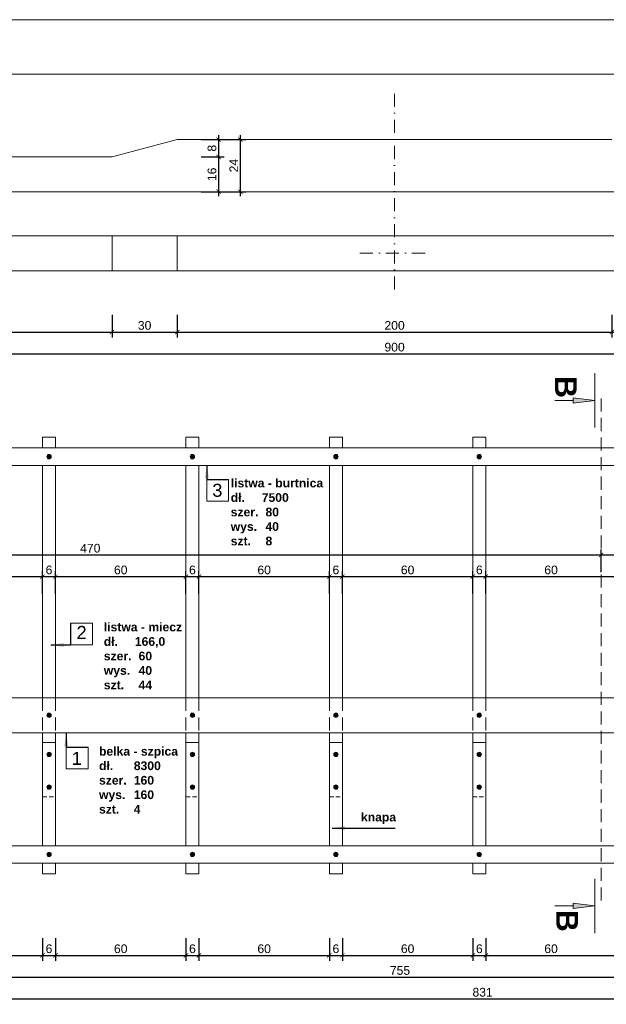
# Model space of a CAD drawing. Header units: millimetres. Extents: x -80660 to 263001, y 590205 to 619905.
# Tile 44 of 64: x 121070 to 123769, y 615374 to 619905. Entities that reach past the tile are written whole.
import ezdxf

# ---------------------------------------------------------------- set-up
doc = ezdxf.new("R2010")
doc.units = ezdxf.units.MM
doc.linetypes.add('DASHDOTX2', pattern=[2, 1, -0.5, 0, -0.5])
doc.linetypes.add('DASHEDX2', pattern=[1.5, 1, -0.5])
for name, color, linetype, lineweight in [('l.c.9', 3, 'Continuous', 9), ('l.k.k. 5', 4, 'DASHEDX2', 5), ('l.kr.kp.9', 5, 'DASHDOTX2', 9)]:
    doc.layers.add(name, color=color, linetype=linetype, lineweight=lineweight)
doc.styles.add('styl1', font='arial.ttf')
doc.dimstyles.new('stefan', dxfattribs={"dimtxt": 80, "dimasz": 60, "dimexe": 35, "dimexo": 0, "dimgap": 10, "dimtad": 1, "dimdec": 1, "dimlfac": 0.1, "dimtxsty": 'styl1', "dimblk": 'ARCHTICK', "dimcen": 2.5, "dimdle": 25, "dimadec": 0, "dimazin": 0, "dimtfac": 1, "dimtdec": 1, "dimtmove": 0, "dimatfit": 3, "dimfxl": 1, "dimarcsym": 0})
doc.dimstyles.new('stefan - 1', dxfattribs={"dimtxt": 40, "dimasz": 20, "dimexe": 25, "dimexo": 20, "dimgap": 10, "dimtad": 1, "dimdec": 1, "dimlfac": 0.1, "dimtxsty": 'styl1', "dimblk": 'ARCHTICK', "dimcen": 2.5, "dimdle": 20, "dimadec": 0, "dimazin": 0, "dimtfac": 1, "dimtdec": 1, "dimtmove": 0, "dimatfit": 3, "dimfxl": 1, "dimarcsym": 0})

# ---------------------------------------------------------------- blocks, each defined once
blk = doc.blocks.new('_ArchTick')
at = {"color": 0, "const_width": 0.15}
blk.add_lwpolyline([(-0.5, -0.5), (0.5, 0.5)], dxfattribs=at)
blk = doc.blocks.new('*D528')
at = {"layer": 'Defpoints', "color": 0}
for p in [(118294.8, 618467.3), (127294.8, 618467.3), (127294.8, 618367.3)]:
    blk.add_point(p, dxfattribs=at)
at = {"layer": 'l.c.9', "color": 0, "lineweight": -2}
for p, q in [((118294.8, 618447.3), (118294.8, 618342.3)), ((127294.8, 618447.3), (127294.8, 618342.3)), ((118274.8, 618367.3), (127314.8, 618367.3))]:
    blk.add_line(p, q, dxfattribs=at)
at = {"layer": 'l.c.9', "color": 0, "lineweight": -2, "xscale": 20, "yscale": 20, "zscale": 20, "rotation": 180}
blk.add_blockref('_ArchTick', (118294.8, 618367.3), dxfattribs=at)
at = {"layer": 'l.c.9', "color": 0, "lineweight": -2, "xscale": 20, "yscale": 20, "zscale": 20}
blk.add_blockref('_ArchTick', (127294.8, 618367.3), dxfattribs=at)
at = {"layer": 'l.c.9', "color": 0, "insert": (122794.8, 618397.7), "char_height": 40, "attachment_point": 5, "style": 'styl1'}
blk.add_mtext('900', dxfattribs=at)
blk = doc.blocks.new('*D526')
at = {"layer": 'Defpoints', "color": 0}
for p in [(127354.8, 617442.2), (123744.8, 617342.2), (127354.8, 617342.2)]:
    blk.add_point(p, dxfattribs=at)
at = {"layer": 'l.c.9', "color": 0, "lineweight": -2}
for p, q in [((123744.8, 617362.2), (123744.8, 617467.2)), ((127354.8, 617362.2), (127354.8, 617467.2)), ((123724.8, 617442.2), (127374.8, 617442.2))]:
    blk.add_line(p, q, dxfattribs=at)
at = {"layer": 'l.c.9', "color": 0, "lineweight": -2, "xscale": 20, "yscale": 20, "zscale": 20, "rotation": 180}
blk.add_blockref('_ArchTick', (123744.8, 617442.2), dxfattribs=at)
at = {"layer": 'l.c.9', "color": 0, "lineweight": -2, "xscale": 20, "yscale": 20, "zscale": 20}
blk.add_blockref('_ArchTick', (127354.8, 617442.2), dxfattribs=at)
at = {"layer": 'l.c.9', "color": 0, "insert": (125549.8, 617472.6), "char_height": 40, "attachment_point": 5, "style": 'styl1'}
blk.add_mtext('361', dxfattribs=at)
blk = doc.blocks.new('*D524')
at = {"layer": 'Defpoints', "color": 0}
for p in [(119044.8, 615599.4), (126594.8, 615599.4), (126594.8, 615499.4)]:
    blk.add_point(p, dxfattribs=at)
at = {"layer": 'l.c.9', "color": 0, "lineweight": -2}
for p, q in [((119044.8, 615579.4), (119044.8, 615474.4)), ((126594.8, 615579.4), (126594.8, 615474.4)), ((119024.8, 615499.4), (126614.8, 615499.4))]:
    blk.add_line(p, q, dxfattribs=at)
at = {"layer": 'l.c.9', "color": 0, "lineweight": -2, "xscale": 20, "yscale": 20, "zscale": 20, "rotation": 180}
blk.add_blockref('_ArchTick', (119044.8, 615499.4), dxfattribs=at)
at = {"layer": 'l.c.9', "color": 0, "lineweight": -2, "xscale": 20, "yscale": 20, "zscale": 20}
blk.add_blockref('_ArchTick', (126594.8, 615499.4), dxfattribs=at)
at = {"layer": 'l.c.9', "color": 0, "insert": (122819.8, 615529.8), "char_height": 40, "attachment_point": 5, "style": 'styl1'}
blk.add_mtext('755', dxfattribs=at)
blk = doc.blocks.new('*D523')
at = {"layer": 'Defpoints', "color": 0}
for p in [(119044.8, 615499.4), (127354.8, 615499.4), (127354.8, 615399.4)]:
    blk.add_point(p, dxfattribs=at)
at = {"layer": 'l.c.9', "color": 0, "lineweight": -2}
for p, q in [((119044.8, 615479.4), (119044.8, 615374.4)), ((127354.8, 615479.4), (127354.8, 615374.4)), ((119024.8, 615399.4), (127374.8, 615399.4))]:
    blk.add_line(p, q, dxfattribs=at)
at = {"layer": 'l.c.9', "color": 0, "lineweight": -2, "xscale": 20, "yscale": 20, "zscale": 20, "rotation": 180}
blk.add_blockref('_ArchTick', (119044.8, 615399.4), dxfattribs=at)
at = {"layer": 'l.c.9', "color": 0, "lineweight": -2, "xscale": 20, "yscale": 20, "zscale": 20}
blk.add_blockref('_ArchTick', (127354.8, 615399.4), dxfattribs=at)
at = {"layer": 'l.c.9', "color": 0, "insert": (123199.8, 615429.8), "char_height": 40, "attachment_point": 5, "style": 'styl1'}
blk.add_mtext('831', dxfattribs=at)
blk = doc.blocks.new('*D574')
at = {"layer": 'Defpoints', "color": 0}
for p in [(121834.8, 617342.2), (121234.8, 617242.2), (121834.8, 617242.2)]:
    blk.add_point(p, dxfattribs=at)
at = {"layer": 'l.c.9', "color": 0, "lineweight": -2}
for p, q in [((121234.8, 617262.2), (121234.8, 617367.2)), ((121834.8, 617262.2), (121834.8, 617367.2)), ((121214.8, 617342.2), (121854.8, 617342.2))]:
    blk.add_line(p, q, dxfattribs=at)
at = {"layer": 'l.c.9', "color": 0, "lineweight": -2, "xscale": 20, "yscale": 20, "zscale": 20, "rotation": 180}
blk.add_blockref('_ArchTick', (121234.8, 617342.2), dxfattribs=at)
at = {"layer": 'l.c.9', "color": 0, "lineweight": -2, "xscale": 20, "yscale": 20, "zscale": 20}
blk.add_blockref('_ArchTick', (121834.8, 617342.2), dxfattribs=at)
at = {"layer": 'l.c.9', "color": 0, "insert": (121534.8, 617372.6), "char_height": 40, "attachment_point": 5, "style": 'styl1'}
blk.add_mtext('60', dxfattribs=at)
blk = doc.blocks.new('*D567')
at = {"layer": 'Defpoints', "color": 0}
for p in [(121234.8, 615699.4), (121834.8, 615699.4), (121834.8, 615599.4)]:
    blk.add_point(p, dxfattribs=at)
at = {"layer": 'l.c.9', "color": 0, "lineweight": -2}
for p, q in [((121234.8, 615679.4), (121234.8, 615574.4)), ((121834.8, 615679.4), (121834.8, 615574.4)), ((121214.8, 615599.4), (121854.8, 615599.4))]:
    blk.add_line(p, q, dxfattribs=at)
at = {"layer": 'l.c.9', "color": 0, "lineweight": -2, "xscale": 20, "yscale": 20, "zscale": 20, "rotation": 180}
blk.add_blockref('_ArchTick', (121234.8, 615599.4), dxfattribs=at)
at = {"layer": 'l.c.9', "color": 0, "lineweight": -2, "xscale": 20, "yscale": 20, "zscale": 20}
blk.add_blockref('_ArchTick', (121834.8, 615599.4), dxfattribs=at)
at = {"layer": 'l.c.9', "color": 0, "insert": (121534.8, 615629.8), "char_height": 40, "attachment_point": 5, "style": 'styl1'}
blk.add_mtext('60', dxfattribs=at)
blk = doc.blocks.new('*D533')
at = {"layer": 'Defpoints', "color": 0}
for p in [(118294.8, 618567.3), (121494.8, 618567.3), (121494.8, 618467.3)]:
    blk.add_point(p, dxfattribs=at)
at = {"layer": 'l.c.9', "color": 0, "lineweight": -2}
for p, q in [((118294.8, 618547.3), (118294.8, 618442.3)), ((121494.8, 618547.3), (121494.8, 618442.3)), ((118274.8, 618467.3), (121514.8, 618467.3))]:
    blk.add_line(p, q, dxfattribs=at)
at = {"layer": 'l.c.9', "color": 0, "lineweight": -2, "xscale": 20, "yscale": 20, "zscale": 20, "rotation": 180}
blk.add_blockref('_ArchTick', (118294.8, 618467.3), dxfattribs=at)
at = {"layer": 'l.c.9', "color": 0, "lineweight": -2, "xscale": 20, "yscale": 20, "zscale": 20}
blk.add_blockref('_ArchTick', (121494.8, 618467.3), dxfattribs=at)
at = {"layer": 'l.c.9', "color": 0, "insert": (119894.8, 618497.7), "char_height": 40, "attachment_point": 5, "style": 'styl1'}
blk.add_mtext('320', dxfattribs=at)
blk = doc.blocks.new('*D531')
at = {"layer": 'Defpoints', "color": 0}
for p in [(123744.8, 617442.2), (119044.8, 617342.2), (123744.8, 617342.2)]:
    blk.add_point(p, dxfattribs=at)
at = {"layer": 'l.c.9', "color": 0, "lineweight": -2}
for p, q in [((119044.8, 617362.2), (119044.8, 617467.2)), ((123744.8, 617362.2), (123744.8, 617467.2)), ((119024.8, 617442.2), (123764.8, 617442.2))]:
    blk.add_line(p, q, dxfattribs=at)
at = {"layer": 'l.c.9', "color": 0, "lineweight": -2, "xscale": 20, "yscale": 20, "zscale": 20, "rotation": 180}
blk.add_blockref('_ArchTick', (119044.8, 617442.2), dxfattribs=at)
at = {"layer": 'l.c.9', "color": 0, "lineweight": -2, "xscale": 20, "yscale": 20, "zscale": 20}
blk.add_blockref('_ArchTick', (123744.8, 617442.2), dxfattribs=at)
at = {"layer": 'l.c.9', "color": 0, "insert": (121394.8, 617472.6), "char_height": 40, "attachment_point": 5, "style": 'styl1'}
blk.add_mtext('470', dxfattribs=at)
blk = doc.blocks.new('*D575')
at = {"layer": 'Defpoints', "color": 0}
for p in [(121234.8, 617342.2), (121174.8, 617242.2), (121234.8, 617242.2)]:
    blk.add_point(p, dxfattribs=at)
at = {"layer": 'l.c.9', "color": 0, "lineweight": -2}
for p, q in [((121174.8, 617262.2), (121174.8, 617367.2)), ((121234.8, 617262.2), (121234.8, 617367.2)), ((121154.8, 617342.2), (121254.8, 617342.2))]:
    blk.add_line(p, q, dxfattribs=at)
at = {"layer": 'l.c.9', "color": 0, "lineweight": -2, "xscale": 20, "yscale": 20, "zscale": 20, "rotation": 180}
blk.add_blockref('_ArchTick', (121174.8, 617342.2), dxfattribs=at)
at = {"layer": 'l.c.9', "color": 0, "lineweight": -2, "xscale": 20, "yscale": 20, "zscale": 20}
blk.add_blockref('_ArchTick', (121234.8, 617342.2), dxfattribs=at)
at = {"layer": 'l.c.9', "color": 0, "insert": (121204.8, 617372.6), "char_height": 40, "attachment_point": 5, "style": 'styl1'}
blk.add_mtext('6', dxfattribs=at)
blk = doc.blocks.new('*D568')
at = {"layer": 'Defpoints', "color": 0}
for p in [(121174.8, 615699.4), (121234.8, 615699.4), (121234.8, 615599.4)]:
    blk.add_point(p, dxfattribs=at)
at = {"layer": 'l.c.9', "color": 0, "lineweight": -2}
for p, q in [((121174.8, 615679.4), (121174.8, 615574.4)), ((121234.8, 615679.4), (121234.8, 615574.4)), ((121154.8, 615599.4), (121254.8, 615599.4))]:
    blk.add_line(p, q, dxfattribs=at)
at = {"layer": 'l.c.9', "color": 0, "lineweight": -2, "xscale": 20, "yscale": 20, "zscale": 20, "rotation": 180}
blk.add_blockref('_ArchTick', (121174.8, 615599.4), dxfattribs=at)
at = {"layer": 'l.c.9', "color": 0, "lineweight": -2, "xscale": 20, "yscale": 20, "zscale": 20}
blk.add_blockref('_ArchTick', (121234.8, 615599.4), dxfattribs=at)
at = {"layer": 'l.c.9', "color": 0, "insert": (121204.8, 615629.8), "char_height": 40, "attachment_point": 5, "style": 'styl1'}
blk.add_mtext('6', dxfattribs=at)
blk = doc.blocks.new('*D532')
at = {"layer": 'Defpoints', "color": 0}
for p in [(121174.8, 617342.2), (120574.8, 617242.2), (121174.8, 617242.2)]:
    blk.add_point(p, dxfattribs=at)
at = {"layer": 'l.c.9', "color": 0, "lineweight": -2}
for p, q in [((120574.8, 617262.2), (120574.8, 617367.2)), ((121174.8, 617262.2), (121174.8, 617367.2)), ((120554.8, 617342.2), (121194.8, 617342.2))]:
    blk.add_line(p, q, dxfattribs=at)
at = {"layer": 'l.c.9', "color": 0, "lineweight": -2, "xscale": 20, "yscale": 20, "zscale": 20, "rotation": 180}
blk.add_blockref('_ArchTick', (120574.8, 617342.2), dxfattribs=at)
at = {"layer": 'l.c.9', "color": 0, "lineweight": -2, "xscale": 20, "yscale": 20, "zscale": 20}
blk.add_blockref('_ArchTick', (121174.8, 617342.2), dxfattribs=at)
at = {"layer": 'l.c.9', "color": 0, "insert": (120874.8, 617372.6), "char_height": 40, "attachment_point": 5, "style": 'styl1'}
blk.add_mtext('60', dxfattribs=at)
blk = doc.blocks.new('*D530')
at = {"layer": 'Defpoints', "color": 0}
for p in [(120574.8, 615699.4), (121174.8, 615699.4), (121174.8, 615599.4)]:
    blk.add_point(p, dxfattribs=at)
at = {"layer": 'l.c.9', "color": 0, "lineweight": -2}
for p, q in [((120574.8, 615679.4), (120574.8, 615574.4)), ((121174.8, 615679.4), (121174.8, 615574.4)), ((120554.8, 615599.4), (121194.8, 615599.4))]:
    blk.add_line(p, q, dxfattribs=at)
at = {"layer": 'l.c.9', "color": 0, "lineweight": -2, "xscale": 20, "yscale": 20, "zscale": 20, "rotation": 180}
blk.add_blockref('_ArchTick', (120574.8, 615599.4), dxfattribs=at)
at = {"layer": 'l.c.9', "color": 0, "lineweight": -2, "xscale": 20, "yscale": 20, "zscale": 20}
blk.add_blockref('_ArchTick', (121174.8, 615599.4), dxfattribs=at)
at = {"layer": 'l.c.9', "color": 0, "insert": (120874.8, 615629.8), "char_height": 40, "attachment_point": 5, "style": 'styl1'}
blk.add_mtext('60', dxfattribs=at)
blk = doc.blocks.new('*D596')
at = {"layer": 'Defpoints', "color": 0}
for p in [(123154.8, 617342.2), (122554.8, 617244.7), (123154.8, 617244.7)]:
    blk.add_point(p, dxfattribs=at)
at = {"layer": 'l.c.9', "color": 0, "lineweight": -2}
for p, q in [((122554.8, 617264.7), (122554.8, 617367.2)), ((123154.8, 617264.7), (123154.8, 617367.2)), ((122534.8, 617342.2), (123174.8, 617342.2))]:
    blk.add_line(p, q, dxfattribs=at)
at = {"layer": 'l.c.9', "color": 0, "lineweight": -2, "xscale": 20, "yscale": 20, "zscale": 20, "rotation": 180}
blk.add_blockref('_ArchTick', (122554.8, 617342.2), dxfattribs=at)
at = {"layer": 'l.c.9', "color": 0, "lineweight": -2, "xscale": 20, "yscale": 20, "zscale": 20}
blk.add_blockref('_ArchTick', (123154.8, 617342.2), dxfattribs=at)
at = {"layer": 'l.c.9', "color": 0, "insert": (122854.8, 617372.6), "char_height": 40, "attachment_point": 5, "style": 'styl1'}
blk.add_mtext('60', dxfattribs=at)
blk = doc.blocks.new('*D595')
at = {"layer": 'Defpoints', "color": 0}
for p in [(123814.8, 617342.2), (123214.8, 617244.7), (123814.8, 617244.7)]:
    blk.add_point(p, dxfattribs=at)
at = {"layer": 'l.c.9', "color": 0, "lineweight": -2}
for p, q in [((123214.8, 617264.7), (123214.8, 617367.2)), ((123814.8, 617264.7), (123814.8, 617367.2)), ((123194.8, 617342.2), (123834.8, 617342.2))]:
    blk.add_line(p, q, dxfattribs=at)
at = {"layer": 'l.c.9', "color": 0, "lineweight": -2, "xscale": 20, "yscale": 20, "zscale": 20, "rotation": 180}
blk.add_blockref('_ArchTick', (123214.8, 617342.2), dxfattribs=at)
at = {"layer": 'l.c.9', "color": 0, "lineweight": -2, "xscale": 20, "yscale": 20, "zscale": 20}
blk.add_blockref('_ArchTick', (123814.8, 617342.2), dxfattribs=at)
at = {"layer": 'l.c.9', "color": 0, "insert": (123514.8, 617372.6), "char_height": 40, "attachment_point": 5, "style": 'styl1'}
blk.add_mtext('60', dxfattribs=at)
blk = doc.blocks.new('*D581')
at = {"layer": 'Defpoints', "color": 0}
for p in [(121494.8, 618567.3), (121794.8, 618567.3), (121794.8, 618467.3)]:
    blk.add_point(p, dxfattribs=at)
at = {"layer": 'l.c.9', "color": 0, "lineweight": -2}
for p, q in [((121494.8, 618547.3), (121494.8, 618442.3)), ((121794.8, 618547.3), (121794.8, 618442.3)), ((121474.8, 618467.3), (121814.8, 618467.3))]:
    blk.add_line(p, q, dxfattribs=at)
at = {"layer": 'l.c.9', "color": 0, "lineweight": -2, "xscale": 20, "yscale": 20, "zscale": 20, "rotation": 180}
blk.add_blockref('_ArchTick', (121494.8, 618467.3), dxfattribs=at)
at = {"layer": 'l.c.9', "color": 0, "lineweight": -2, "xscale": 20, "yscale": 20, "zscale": 20}
blk.add_blockref('_ArchTick', (121794.8, 618467.3), dxfattribs=at)
at = {"layer": 'l.c.9', "color": 0, "insert": (121644.8, 618497.7), "char_height": 40, "attachment_point": 5, "style": 'styl1'}
blk.add_mtext('30', dxfattribs=at)
blk = doc.blocks.new('*D580')
at = {"layer": 'Defpoints', "color": 0}
for p in [(121794.8, 618567.3), (123794.8, 618567.3), (123794.8, 618467.3)]:
    blk.add_point(p, dxfattribs=at)
at = {"layer": 'l.c.9', "color": 0, "lineweight": -2}
for p, q in [((121794.8, 618547.3), (121794.8, 618442.3)), ((123794.8, 618547.3), (123794.8, 618442.3)), ((121774.8, 618467.3), (123814.8, 618467.3))]:
    blk.add_line(p, q, dxfattribs=at)
at = {"layer": 'l.c.9', "color": 0, "lineweight": -2, "xscale": 20, "yscale": 20, "zscale": 20, "rotation": 180}
blk.add_blockref('_ArchTick', (121794.8, 618467.3), dxfattribs=at)
at = {"layer": 'l.c.9', "color": 0, "lineweight": -2, "xscale": 20, "yscale": 20, "zscale": 20}
blk.add_blockref('_ArchTick', (123794.8, 618467.3), dxfattribs=at)
at = {"layer": 'l.c.9', "color": 0, "insert": (122794.8, 618497.7), "char_height": 40, "attachment_point": 5, "style": 'styl1'}
blk.add_mtext('200', dxfattribs=at)
blk = doc.blocks.new('*D578')
at = {"layer": 'Defpoints', "color": 0}
for p in [(121885.1, 619353.1), (121885.1, 619273.1), (121985.1, 619273.1)]:
    blk.add_point(p, dxfattribs=at)
at = {"layer": 'l.c.9', "color": 0, "lineweight": -2}
for p, q in [((121985.1, 619373.1), (121985.1, 619253.1)), ((121905.1, 619353.1), (122010.1, 619353.1)), ((121905.1, 619273.1), (122010.1, 619273.1))]:
    blk.add_line(p, q, dxfattribs=at)
at = {"layer": 'l.c.9', "color": 0, "lineweight": -2, "xscale": 20, "yscale": 20, "zscale": 20}
for p, rotation in [((121985.1, 619353.1), 90), ((121985.1, 619273.1), 270)]:
    blk.add_blockref('_ArchTick', p, dxfattribs=dict(at, rotation=rotation))
at = {"layer": 'l.c.9', "color": 0, "insert": (121954.7, 619313.1), "char_height": 40, "attachment_point": 5, "rotation": 90, "style": 'styl1'}
blk.add_mtext('8', dxfattribs=at)
blk = doc.blocks.new('*D577')
at = {"layer": 'Defpoints', "color": 0}
for p in [(121885.1, 619273.1), (121885.1, 619113.1), (121985.1, 619113.1)]:
    blk.add_point(p, dxfattribs=at)
at = {"layer": 'l.c.9', "color": 0, "lineweight": -2}
for p, q in [((121905.1, 619273.1), (122010.1, 619273.1)), ((121985.1, 619293.1), (121985.1, 619093.1)), ((121905.1, 619113.1), (122010.1, 619113.1))]:
    blk.add_line(p, q, dxfattribs=at)
at = {"layer": 'l.c.9', "color": 0, "lineweight": -2, "xscale": 20, "yscale": 20, "zscale": 20}
for p, rotation in [((121985.1, 619273.1), 90), ((121985.1, 619113.1), 270)]:
    blk.add_blockref('_ArchTick', p, dxfattribs=dict(at, rotation=rotation))
at = {"layer": 'l.c.9', "color": 0, "insert": (121954.7, 619193.1), "char_height": 40, "attachment_point": 5, "rotation": 90, "style": 'styl1'}
blk.add_mtext('16', dxfattribs=at)
blk = doc.blocks.new('*D576')
at = {"layer": 'Defpoints', "color": 0}
for p in [(121985.1, 619353.1), (121985.1, 619113.1), (122085.1, 619113.1)]:
    blk.add_point(p, dxfattribs=at)
at = {"layer": 'l.c.9', "color": 0, "lineweight": -2}
for p, q in [((122085.1, 619373.1), (122085.1, 619093.1)), ((122005.1, 619353.1), (122110.1, 619353.1)), ((122005.1, 619113.1), (122110.1, 619113.1))]:
    blk.add_line(p, q, dxfattribs=at)
at = {"layer": 'l.c.9', "color": 0, "lineweight": -2, "xscale": 20, "yscale": 20, "zscale": 20}
for p, rotation in [((122085.1, 619353.1), 90), ((122085.1, 619113.1), 270)]:
    blk.add_blockref('_ArchTick', p, dxfattribs=dict(at, rotation=rotation))
at = {"layer": 'l.c.9', "color": 0, "insert": (122055, 619233.1), "char_height": 40, "attachment_point": 5, "rotation": 90, "style": 'styl1'}
blk.add_mtext('24', dxfattribs=at)
blk = doc.blocks.new('*D573')
at = {"layer": 'Defpoints', "color": 0}
for p in [(121894.8, 617342.2), (121834.8, 617242.2), (121894.8, 617242.2)]:
    blk.add_point(p, dxfattribs=at)
at = {"layer": 'l.c.9', "color": 0, "lineweight": -2}
for p, q in [((121834.8, 617262.2), (121834.8, 617367.2)), ((121894.8, 617262.2), (121894.8, 617367.2)), ((121814.8, 617342.2), (121914.8, 617342.2))]:
    blk.add_line(p, q, dxfattribs=at)
at = {"layer": 'l.c.9', "color": 0, "lineweight": -2, "xscale": 20, "yscale": 20, "zscale": 20, "rotation": 180}
blk.add_blockref('_ArchTick', (121834.8, 617342.2), dxfattribs=at)
at = {"layer": 'l.c.9', "color": 0, "lineweight": -2, "xscale": 20, "yscale": 20, "zscale": 20}
blk.add_blockref('_ArchTick', (121894.8, 617342.2), dxfattribs=at)
at = {"layer": 'l.c.9', "color": 0, "insert": (121864.8, 617372.6), "char_height": 40, "attachment_point": 5, "style": 'styl1'}
blk.add_mtext('6', dxfattribs=at)
blk = doc.blocks.new('*D572')
at = {"layer": 'Defpoints', "color": 0}
for p in [(122494.8, 617342.2), (121894.8, 617242.2), (122494.8, 617242.2)]:
    blk.add_point(p, dxfattribs=at)
at = {"layer": 'l.c.9', "color": 0, "lineweight": -2}
for p, q in [((121894.8, 617262.2), (121894.8, 617367.2)), ((122494.8, 617262.2), (122494.8, 617367.2)), ((121874.8, 617342.2), (122514.8, 617342.2))]:
    blk.add_line(p, q, dxfattribs=at)
at = {"layer": 'l.c.9', "color": 0, "lineweight": -2, "xscale": 20, "yscale": 20, "zscale": 20, "rotation": 180}
blk.add_blockref('_ArchTick', (121894.8, 617342.2), dxfattribs=at)
at = {"layer": 'l.c.9', "color": 0, "lineweight": -2, "xscale": 20, "yscale": 20, "zscale": 20}
blk.add_blockref('_ArchTick', (122494.8, 617342.2), dxfattribs=at)
at = {"layer": 'l.c.9', "color": 0, "insert": (122194.8, 617372.6), "char_height": 40, "attachment_point": 5, "style": 'styl1'}
blk.add_mtext('60', dxfattribs=at)
blk = doc.blocks.new('*D571')
at = {"layer": 'Defpoints', "color": 0}
for p in [(122554.8, 617342.2), (122494.8, 617242.2), (122554.8, 617242.2)]:
    blk.add_point(p, dxfattribs=at)
at = {"layer": 'l.c.9', "color": 0, "lineweight": -2}
for p, q in [((122494.8, 617262.2), (122494.8, 617367.2)), ((122554.8, 617262.2), (122554.8, 617367.2)), ((122474.8, 617342.2), (122574.8, 617342.2))]:
    blk.add_line(p, q, dxfattribs=at)
at = {"layer": 'l.c.9', "color": 0, "lineweight": -2, "xscale": 20, "yscale": 20, "zscale": 20, "rotation": 180}
blk.add_blockref('_ArchTick', (122494.8, 617342.2), dxfattribs=at)
at = {"layer": 'l.c.9', "color": 0, "lineweight": -2, "xscale": 20, "yscale": 20, "zscale": 20}
blk.add_blockref('_ArchTick', (122554.8, 617342.2), dxfattribs=at)
at = {"layer": 'l.c.9', "color": 0, "insert": (122524.8, 617372.6), "char_height": 40, "attachment_point": 5, "style": 'styl1'}
blk.add_mtext('6', dxfattribs=at)
blk = doc.blocks.new('*D570')
at = {"layer": 'Defpoints', "color": 0}
for p in [(123214.8, 617342.2), (123154.8, 617242.2), (123214.8, 617242.2)]:
    blk.add_point(p, dxfattribs=at)
at = {"layer": 'l.c.9', "color": 0, "lineweight": -2}
for p, q in [((123154.8, 617262.2), (123154.8, 617367.2)), ((123214.8, 617262.2), (123214.8, 617367.2)), ((123134.8, 617342.2), (123234.8, 617342.2))]:
    blk.add_line(p, q, dxfattribs=at)
at = {"layer": 'l.c.9', "color": 0, "lineweight": -2, "xscale": 20, "yscale": 20, "zscale": 20, "rotation": 180}
blk.add_blockref('_ArchTick', (123154.8, 617342.2), dxfattribs=at)
at = {"layer": 'l.c.9', "color": 0, "lineweight": -2, "xscale": 20, "yscale": 20, "zscale": 20}
blk.add_blockref('_ArchTick', (123214.8, 617342.2), dxfattribs=at)
at = {"layer": 'l.c.9', "color": 0, "insert": (123184.8, 617372.6), "char_height": 40, "attachment_point": 5, "style": 'styl1'}
blk.add_mtext('6', dxfattribs=at)
blk = doc.blocks.new('*D566')
at = {"layer": 'Defpoints', "color": 0}
for p in [(121834.8, 615699.4), (121894.8, 615699.4), (121894.8, 615599.4)]:
    blk.add_point(p, dxfattribs=at)
at = {"layer": 'l.c.9', "color": 0, "lineweight": -2}
for p, q in [((121834.8, 615679.4), (121834.8, 615574.4)), ((121894.8, 615679.4), (121894.8, 615574.4)), ((121814.8, 615599.4), (121914.8, 615599.4))]:
    blk.add_line(p, q, dxfattribs=at)
at = {"layer": 'l.c.9', "color": 0, "lineweight": -2, "xscale": 20, "yscale": 20, "zscale": 20, "rotation": 180}
blk.add_blockref('_ArchTick', (121834.8, 615599.4), dxfattribs=at)
at = {"layer": 'l.c.9', "color": 0, "lineweight": -2, "xscale": 20, "yscale": 20, "zscale": 20}
blk.add_blockref('_ArchTick', (121894.8, 615599.4), dxfattribs=at)
at = {"layer": 'l.c.9', "color": 0, "insert": (121864.8, 615629.8), "char_height": 40, "attachment_point": 5, "style": 'styl1'}
blk.add_mtext('6', dxfattribs=at)
blk = doc.blocks.new('*D565')
at = {"layer": 'Defpoints', "color": 0}
for p in [(121894.8, 615699.4), (122494.8, 615699.4), (122494.8, 615599.4)]:
    blk.add_point(p, dxfattribs=at)
at = {"layer": 'l.c.9', "color": 0, "lineweight": -2}
for p, q in [((121894.8, 615679.4), (121894.8, 615574.4)), ((122494.8, 615679.4), (122494.8, 615574.4)), ((121874.8, 615599.4), (122514.8, 615599.4))]:
    blk.add_line(p, q, dxfattribs=at)
at = {"layer": 'l.c.9', "color": 0, "lineweight": -2, "xscale": 20, "yscale": 20, "zscale": 20, "rotation": 180}
blk.add_blockref('_ArchTick', (121894.8, 615599.4), dxfattribs=at)
at = {"layer": 'l.c.9', "color": 0, "lineweight": -2, "xscale": 20, "yscale": 20, "zscale": 20}
blk.add_blockref('_ArchTick', (122494.8, 615599.4), dxfattribs=at)
at = {"layer": 'l.c.9', "color": 0, "insert": (122194.8, 615629.8), "char_height": 40, "attachment_point": 5, "style": 'styl1'}
blk.add_mtext('60', dxfattribs=at)
blk = doc.blocks.new('*D564')
at = {"layer": 'Defpoints', "color": 0}
for p in [(122494.8, 615699.4), (122554.8, 615699.4), (122554.8, 615599.4)]:
    blk.add_point(p, dxfattribs=at)
at = {"layer": 'l.c.9', "color": 0, "lineweight": -2}
for p, q in [((122494.8, 615679.4), (122494.8, 615574.4)), ((122554.8, 615679.4), (122554.8, 615574.4)), ((122474.8, 615599.4), (122574.8, 615599.4))]:
    blk.add_line(p, q, dxfattribs=at)
at = {"layer": 'l.c.9', "color": 0, "lineweight": -2, "xscale": 20, "yscale": 20, "zscale": 20, "rotation": 180}
blk.add_blockref('_ArchTick', (122494.8, 615599.4), dxfattribs=at)
at = {"layer": 'l.c.9', "color": 0, "lineweight": -2, "xscale": 20, "yscale": 20, "zscale": 20}
blk.add_blockref('_ArchTick', (122554.8, 615599.4), dxfattribs=at)
at = {"layer": 'l.c.9', "color": 0, "insert": (122524.8, 615629.8), "char_height": 40, "attachment_point": 5, "style": 'styl1'}
blk.add_mtext('6', dxfattribs=at)
blk = doc.blocks.new('*D563')
at = {"layer": 'Defpoints', "color": 0}
for p in [(122554.8, 615699.4), (123154.8, 615699.4), (123154.8, 615599.4)]:
    blk.add_point(p, dxfattribs=at)
at = {"layer": 'l.c.9', "color": 0, "lineweight": -2}
for p, q in [((122554.8, 615679.4), (122554.8, 615574.4)), ((123154.8, 615679.4), (123154.8, 615574.4)), ((122534.8, 615599.4), (123174.8, 615599.4))]:
    blk.add_line(p, q, dxfattribs=at)
at = {"layer": 'l.c.9', "color": 0, "lineweight": -2, "xscale": 20, "yscale": 20, "zscale": 20, "rotation": 180}
blk.add_blockref('_ArchTick', (122554.8, 615599.4), dxfattribs=at)
at = {"layer": 'l.c.9', "color": 0, "lineweight": -2, "xscale": 20, "yscale": 20, "zscale": 20}
blk.add_blockref('_ArchTick', (123154.8, 615599.4), dxfattribs=at)
at = {"layer": 'l.c.9', "color": 0, "insert": (122854.8, 615629.8), "char_height": 40, "attachment_point": 5, "style": 'styl1'}
blk.add_mtext('60', dxfattribs=at)
blk = doc.blocks.new('*D562')
at = {"layer": 'Defpoints', "color": 0}
for p in [(123154.8, 615699.4), (123214.8, 615699.4), (123214.8, 615599.4)]:
    blk.add_point(p, dxfattribs=at)
at = {"layer": 'l.c.9', "color": 0, "lineweight": -2}
for p, q in [((123154.8, 615679.4), (123154.8, 615574.4)), ((123214.8, 615679.4), (123214.8, 615574.4)), ((123134.8, 615599.4), (123234.8, 615599.4))]:
    blk.add_line(p, q, dxfattribs=at)
at = {"layer": 'l.c.9', "color": 0, "lineweight": -2, "xscale": 20, "yscale": 20, "zscale": 20, "rotation": 180}
blk.add_blockref('_ArchTick', (123154.8, 615599.4), dxfattribs=at)
at = {"layer": 'l.c.9', "color": 0, "lineweight": -2, "xscale": 20, "yscale": 20, "zscale": 20}
blk.add_blockref('_ArchTick', (123214.8, 615599.4), dxfattribs=at)
at = {"layer": 'l.c.9', "color": 0, "insert": (123184.8, 615629.8), "char_height": 40, "attachment_point": 5, "style": 'styl1'}
blk.add_mtext('6', dxfattribs=at)
blk = doc.blocks.new('*D561')
at = {"layer": 'Defpoints', "color": 0}
for p in [(123214.8, 615699.4), (123814.8, 615699.4), (123814.8, 615599.4)]:
    blk.add_point(p, dxfattribs=at)
at = {"layer": 'l.c.9', "color": 0, "lineweight": -2}
for p, q in [((123214.8, 615679.4), (123214.8, 615574.4)), ((123814.8, 615679.4), (123814.8, 615574.4)), ((123194.8, 615599.4), (123834.8, 615599.4))]:
    blk.add_line(p, q, dxfattribs=at)
at = {"layer": 'l.c.9', "color": 0, "lineweight": -2, "xscale": 20, "yscale": 20, "zscale": 20, "rotation": 180}
blk.add_blockref('_ArchTick', (123214.8, 615599.4), dxfattribs=at)
at = {"layer": 'l.c.9', "color": 0, "lineweight": -2, "xscale": 20, "yscale": 20, "zscale": 20}
blk.add_blockref('_ArchTick', (123814.8, 615599.4), dxfattribs=at)
at = {"layer": 'l.c.9', "color": 0, "insert": (123514.8, 615629.8), "char_height": 40, "attachment_point": 5, "style": 'styl1'}
blk.add_mtext('60', dxfattribs=at)

msp = doc.modelspace()

# ---------------------------------------------------------------- hatches: boundary and pattern name
at = {"layer": 'l.c.9'}
for points in [[(123716.64, 618152.68), (123616.64, 618165.18), (123616.64, 618140.18)], [(121194.76, 617894.05, 1), (121214.76, 617894.05, 1)], [(121854.76, 617894.05, 1), (121874.76, 617894.05, 1)], [(122514.76, 617894.05, 1), (122534.76, 617894.05, 1)], [(123174.76, 617894.05, 1), (123194.76, 617894.05, 1)], [(121194.76, 616704.05, 1), (121214.76, 616704.05, 1)], [(121854.76, 616704.05, 1), (121874.76, 616704.05, 1)], [(122514.76, 616704.05, 1), (122534.76, 616704.05, 1)], [(123174.76, 616704.05, 1), (123194.76, 616704.05, 1)], [(121194.76, 616524.05, 1), (121214.76, 616524.05, 1)], [(121854.76, 616524.05, 1), (121874.76, 616524.05, 1)], [(122514.76, 616524.05, 1), (122534.76, 616524.05, 1)], [(123174.76, 616524.05, 1), (123194.76, 616524.05, 1)], [(121194.76, 616374.05, 1), (121214.76, 616374.05, 1)], [(121854.76, 616374.05, 1), (121874.76, 616374.05, 1)], [(122514.76, 616374.05, 1), (122534.76, 616374.05, 1)], [(123174.76, 616374.05, 1), (123194.76, 616374.05, 1)], [(121194.76, 616064.05, 1), (121214.76, 616064.05, 1)], [(121854.76, 616064.05, 1), (121874.76, 616064.05, 1)], [(122514.76, 616064.05, 1), (122534.76, 616064.05, 1)], [(123174.76, 616064.05, 1), (123194.76, 616064.05, 1)], [(123716.64, 615827.26), (123616.64, 615839.76), (123616.64, 615814.76)]]:
    msp.add_hatch(color=0, dxfattribs=at).paths.add_polyline_path(points)

# ---------------------------------------------------------------- linework, layer by layer
at = {"layer": 'l.c.9', "color": 0}
for p, q in [((117151.61, 619904.52), (127651.61, 619904.52)), ((117901.61, 619654.52), (127526.61, 619654.52)), ((121494.76, 619273.11), (121794.76, 619353.11)), ((121794.76, 619353.11), (123794.76, 619353.11)), ((118294.76, 619273.11), (121494.76, 619273.11)), ((118294.76, 619113.11), (127294.76, 619113.11)), ((118294.76, 618909.81), (127294.76, 618909.81)), ((121494.76, 618909.81), (121494.76, 618749.81)), ((121794.76, 618909.81), (121794.76, 618749.81)), ((118294.76, 618749.81), (127294.76, 618749.81)), ((123716.64, 618277.68), (123716.64, 618027.68)), ((123531.46, 618152.68), (123616.64, 618152.68)), ((123616.64, 618165.18), (123616.64, 618140.18)), ((123716.64, 618152.68), (123616.64, 618165.18)), ((123716.64, 618152.68), (123616.64, 618140.18)), ((121174.76, 617984.05), (121234.76, 617984.05)), ((121174.76, 617984.05), (121174.76, 617934.05)), ((121234.76, 617984.05), (121234.76, 617934.05)), ((121834.76, 617984.05), (121894.76, 617984.05)), ((121834.76, 617984.05), (121834.76, 617934.05)), ((121894.76, 617984.05), (121894.76, 617934.05)), ((122494.76, 617984.05), (122554.76, 617984.05)), ((122494.76, 617984.05), (122494.76, 617934.05)), ((122554.76, 617984.05), (122554.76, 617934.05)), ((123154.76, 617984.05), (123154.76, 617934.05)), ((123154.76, 617984.05), (123214.76, 617984.05)), ((123214.76, 617984.05), (123214.76, 617934.05)), ((119084.76, 617934.05), (126594.76, 617934.05)), ((119084.76, 617854.05), (126594.76, 617854.05)), ((121174.76, 617854.05), (121174.76, 616784.05)), ((121234.76, 617854.05), (121234.76, 616784.05)), ((121834.76, 617854.05), (121834.76, 616784.05)), ((121894.76, 617854.05), (121894.76, 616784.05)), ((122494.76, 617854.05), (122494.76, 616784.05)), ((122554.76, 617854.05), (122554.76, 616784.05)), ((123154.76, 617854.05), (123154.76, 616784.05)), ((123214.76, 617854.05), (123214.76, 616784.05)), ((119044.76, 616784.05), (127354.76, 616784.05)), ((119044.76, 616624.05), (127354.76, 616624.05)), ((121174.76, 616624.05), (121174.76, 616104.05)), ((121234.76, 616624.05), (121234.76, 616104.05)), ((121834.76, 616624.05), (121834.76, 616104.05)), ((121894.76, 616624.05), (121894.76, 616104.05)), ((122494.76, 616624.05), (122494.76, 616104.05)), ((122554.76, 616624.05), (122554.76, 616104.05)), ((123154.76, 616624.05), (123154.76, 616104.05)), ((123214.76, 616624.05), (123214.76, 616104.05)), ((121174.76, 616579.05), (121234.76, 616579.05)), ((121284.35, 616557.44), (121384.35, 616557.44)), ((121834.76, 616579.05), (121894.76, 616579.05)), ((122494.76, 616579.05), (122554.76, 616579.05)), ((123154.76, 616579.05), (123214.76, 616579.05)), ((119084.76, 616104.05), (126594.76, 616104.05)), ((119084.76, 616024.05), (126594.76, 616024.05)), ((121174.76, 616024.05), (121174.76, 615974.05)), ((121234.76, 616024.05), (121234.76, 615974.05)), ((121234.76, 616024.05), (121234.76, 615974.05)), ((121834.76, 616024.05), (121834.76, 615974.05)), ((121894.76, 616024.05), (121894.76, 615974.05)), ((121894.76, 616024.05), (121894.76, 615974.05)), ((122494.76, 616024.05), (122494.76, 615974.05)), ((122554.76, 616024.05), (122554.76, 615974.05)), ((123154.76, 616024.05), (123154.76, 615974.05)), ((123214.76, 616024.05), (123214.76, 615974.05)), ((121174.76, 615974.05), (121234.76, 615974.05)), ((121834.76, 615974.05), (121894.76, 615974.05)), ((122494.76, 615974.05), (122554.76, 615974.05)), ((123154.76, 615974.05), (123214.76, 615974.05)), ((123716.64, 615952.26), (123716.64, 615702.26)), ((123531.46, 615827.26), (123616.64, 615827.26)), ((123616.64, 615839.76), (123616.64, 615814.76)), ((123716.64, 615827.26), (123616.64, 615839.76)), ((123716.64, 615827.26), (123616.64, 615814.76))]:
    msp.add_line(p, q, dxfattribs=at)
for points in [[(121931.4, 617789.42), (122031.4, 617789.42), (122031.4, 617689.18), (121931.4, 617689.18)], [(121305.28, 617027.62), (121305.28, 617127.62), (121405.52, 617127.62), (121405.52, 617027.62)], [(121284.35, 616457.2), (121384.35, 616457.2), (121384.35, 616557.44), (121284.35, 616557.44)]]:
    msp.add_lwpolyline(points, close=True, dxfattribs=at)
for centre in [(121204.76, 617894.05), (121864.76, 617894.05), (122524.76, 617894.05), (123184.76, 617894.05), (121204.76, 616704.05), (121864.76, 616704.05), (122524.76, 616704.05), (123184.76, 616704.05), (121204.76, 616524.05), (121864.76, 616524.05), (122524.76, 616524.05), (123184.76, 616524.05), (121204.76, 616374.05), (121864.76, 616374.05), (122524.76, 616374.05), (123184.76, 616374.05), (121204.76, 616064.05), (121864.76, 616064.05), (122524.76, 616064.05), (123184.76, 616064.05)]:
    msp.add_circle(centre, 10, dxfattribs=at)
at = {"layer": 'l.k.k. 5', "color": 0, "ltscale": 60}
for p, q in [((123744.76, 615852.06), (123744.76, 618190.34)), ((121174.76, 616784.05), (121174.76, 616624.05)), ((121234.76, 616784.05), (121234.76, 616624.05)), ((121834.76, 616784.05), (121834.76, 616624.05)), ((121894.76, 616784.05), (121894.76, 616624.05)), ((122494.76, 616784.05), (122494.76, 616624.05)), ((122554.76, 616784.05), (122554.76, 616624.05)), ((123154.76, 616784.05), (123154.76, 616624.05)), ((123214.76, 616784.05), (123214.76, 616624.05))]:
    msp.add_line(p, q, dxfattribs=at)
at = {"layer": 'l.k.k. 5', "color": 0, "ltscale": 20}
for p, q in [((121174.76, 616329.05), (121234.76, 616329.05)), ((121834.76, 616329.05), (121894.76, 616329.05)), ((122494.76, 616329.05), (122554.76, 616329.05)), ((123154.76, 616329.05), (123214.76, 616329.05))]:
    msp.add_line(p, q, dxfattribs=at)
at = {"layer": 'l.kr.kp.9', "color": 0, "ltscale": 60}
for p, q in [((122794.76, 619563.74), (122794.76, 618662.77)), ((122634.76, 618829.81), (122954.76, 618829.81))]:
    msp.add_line(p, q, dxfattribs=at)

# ---------------------------------------------------------------- texts
at = {"layer": 'l.c.9', "color": 0, "char_height": 100, "width": 2924.252, "attachment_point": 1, "rotation": 270}
for insert in [(123632.98, 618264.96), (123639.03, 615809.14)]:
    msp.add_mtext('{\\fArial|b1|i0|c238|p34;B}', dxfattribs=dict(at, insert=insert))
at = {"layer": 'l.c.9', "color": 0, "width": 2924.252, "attachment_point": 1}
for s, insert, char_height in [('\\pt160;{\\fArial|b1|i0|c238|p34;listwa - burtnica\\Pdł.     7500\\Pszer.^I80\\Pwys.^I40\\Pszt.^I8}', (122040.89, 617792.7), 40), ('{\\fArial|b0|i0|c238|p34; 3}', (121932.78, 617769.42), 60), ('{\\fArial|b0|i0|c238|p34; 2}', (121308.19, 617115.15), 60), ('\\pt160;{\\fArial|b1|i0|c238|p34;listwa - miecz\\Pdł.     166,0\\Pszer.^I60\\Pwys.^I40\\Pszt.^I44}', (121456.92, 617130.35), 40), ('{\\fArial|b1|i0|c238|p34;belka - szpica\\P\\pt160;dł.      ^I8300\\Pszer.  ^I160\\Pwys.  ^I160\\Pszt.^I4}', (121434.94, 616558.66), 40), ('{\\fArial|b0|i0|c238|p34; 1}', (121285.74, 616535.92), 60), ('{\\fArial|b1|i0|c238|p34;knapa}', (122640.22, 616255.72), 40)]:
    msp.add_mtext(s, dxfattribs=dict(at, insert=insert, char_height=char_height))

# ---------------------------------------------------------------- dimensions: what is measured, and where the dimension line sits
at = {"layer": 'l.c.9', "color": 0}
for base, p1, p2, picture, middle in [((121985.09, 619273.11), (121885.09, 619353.11), (121885.09, 619273.11), '*D578', (121954.66, 619313.11)), ((122085.09, 619113.11), (121985.09, 619353.11), (121985.09, 619113.11), '*D576', (122055, 619233.11)), ((121985.09, 619113.11), (121885.09, 619273.11), (121885.09, 619113.11), '*D577', (121954.66, 619193.11))]:
    dim = msp.add_linear_dim(base=base, p1=p1, p2=p2, angle=90, dimstyle='stefan - 1', dxfattribs=at)
    dim.commit()
    dim.dimension.update_dxf_attribs({"geometry": picture, "text_midpoint": middle})
for base, p1, p2, picture, middle in [((121494.76, 618467.29), (118294.76, 618567.29), (121494.76, 618567.29), '*D533', (119894.76, 618497.73)), ((121794.76, 618467.29), (121494.76, 618567.29), (121794.76, 618567.29), '*D581', (121644.76, 618497.73)), ((123794.76, 618467.29), (121794.76, 618567.29), (123794.76, 618567.29), '*D580', (122794.76, 618497.72)), ((127294.76, 618367.29), (118294.76, 618467.29), (127294.76, 618467.29), '*D528', (122794.76, 618397.72)), ((127354.76, 617442.17), (123744.76, 617342.17), (127354.76, 617342.17), '*D526', (125549.76, 617472.61)), ((123744.76, 617442.17), (119044.76, 617342.17), (123744.76, 617342.17), '*D531', (121394.76, 617472.59)), ((121174.76, 617342.17), (120574.76, 617242.17), (121174.76, 617242.17), '*D532', (120874.76, 617372.59)), ((121234.76, 617342.17), (121174.76, 617242.17), (121234.76, 617242.17), '*D575', (121204.76, 617372.59)), ((121834.76, 617342.17), (121234.76, 617242.17), (121834.76, 617242.17), '*D574', (121534.76, 617372.59)), ((121894.76, 617342.17), (121834.76, 617242.17), (121894.76, 617242.17), '*D573', (121864.76, 617372.59)), ((122494.76, 617342.17), (121894.76, 617242.17), (122494.76, 617242.17), '*D572', (122194.76, 617372.59)), ((122554.76, 617342.17), (122494.76, 617242.17), (122554.76, 617242.17), '*D571', (122524.76, 617372.59)), ((123154.76, 617342.17), (122554.76, 617244.68), (123154.76, 617244.68), '*D596', (122854.76, 617372.59)), ((123214.76, 617342.17), (123154.76, 617242.17), (123214.76, 617242.17), '*D570', (123184.76, 617372.59)), ((123814.76, 617342.17), (123214.76, 617244.68), (123814.76, 617244.68), '*D595', (123514.76, 617372.59)), ((121174.76, 615599.41), (120574.76, 615699.41), (121174.76, 615699.41), '*D530', (120874.76, 615629.84)), ((121234.76, 615599.41), (121174.76, 615699.41), (121234.76, 615699.41), '*D568', (121204.76, 615629.84)), ((121834.76, 615599.41), (121234.76, 615699.41), (121834.76, 615699.41), '*D567', (121534.76, 615629.84)), ((121894.76, 615599.41), (121834.76, 615699.41), (121894.76, 615699.41), '*D566', (121864.76, 615629.84)), ((122494.76, 615599.41), (121894.76, 615699.41), (122494.76, 615699.41), '*D565', (122194.76, 615629.84)), ((122554.76, 615599.41), (122494.76, 615699.41), (122554.76, 615699.41), '*D564', (122524.76, 615629.84)), ((123154.76, 615599.41), (122554.76, 615699.41), (123154.76, 615699.41), '*D563', (122854.76, 615629.84)), ((123214.76, 615599.41), (123154.76, 615699.41), (123214.76, 615699.41), '*D562', (123184.76, 615629.84)), ((123814.76, 615599.41), (123214.76, 615699.41), (123814.76, 615699.41), '*D561', (123514.76, 615629.84)), ((126594.76, 615499.41), (119044.76, 615599.41), (126594.76, 615599.41), '*D524', (122819.76, 615529.75)), ((127354.76, 615399.41), (119044.76, 615499.41), (127354.76, 615499.41), '*D523', (123199.76, 615429.85))]:
    dim = msp.add_linear_dim(base=base, p1=p1, p2=p2, dimstyle='stefan - 1', dxfattribs=at)
    dim.commit()
    dim.dimension.update_dxf_attribs({"geometry": picture, "text_midpoint": middle})

# ---------------------------------------------------------------- leaders
for points in [[(121931.4, 617854.05), (121931.4, 617789.42), (122031.4, 617789.42)], [(121212.81, 617027.62), (121305.28, 617027.62), (121305.28, 617127.62)], [(121284.35, 616622.07), (121284.35, 616557.44), (121384.35, 616557.44)], [(122506.93, 616185.16), (122796.86, 616185.16)]]:
    msp.add_leader(points, dimstyle='stefan', override={"dimgap": 10, "dimtad": 0}, dxfattribs=at)

doc.saveas('drawing.dxf')
